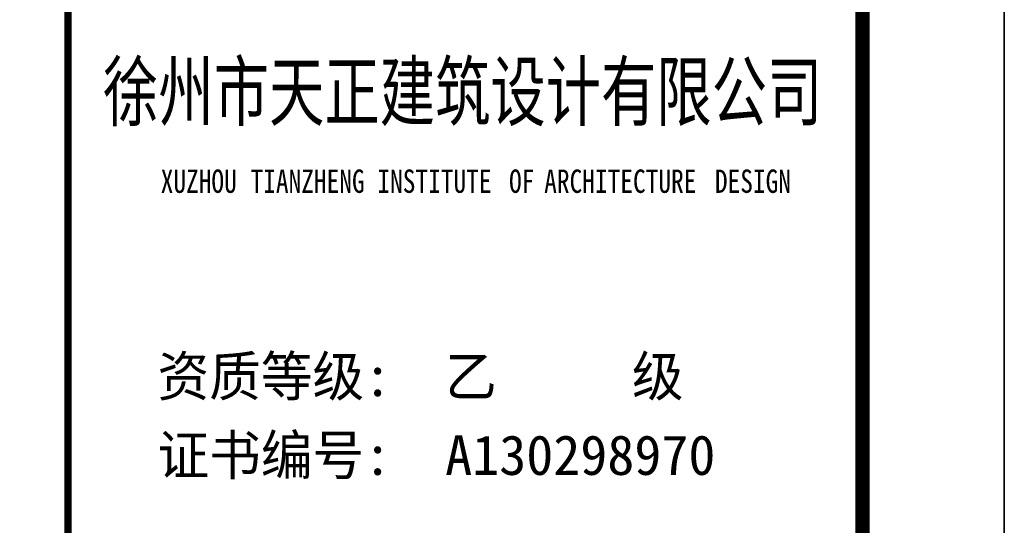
# Model space of a CAD drawing. Extents: x -302077 to 107904, y -9283 to 295706.
# Tile 64 of 256: x -82311 to -75370, y 7834 to 11394. Entities that reach past the tile are written whole.
import ezdxf
from ezdxf.enums import TextEntityAlignment as Align

# ---------------------------------------------------------------- set-up
doc = ezdxf.new("R2010")
doc.units = 0
doc.header["$LTSCALE"] = 500
doc.header["$MEASUREMENT"] = 0
doc.layers.get('0').update_dxf_attribs({"linetype": 'CONTINUOUS'})
for name, color, linetype in [('PUB_TITLE', 4, 'CONTINUOUS'), ('SHEET_TEXT', 3, 'CONTINUOUS'), ('TK', 7, 'CONTINUOUS')]:
    doc.layers.add(name, color=color, linetype=linetype)
doc.styles.add('-宋体', font='txt', dxfattribs={"width": 0.8})
doc.styles.add('黑体', font='simhei.ttf', dxfattribs={"width": 0.7, "height": 300})

# ---------------------------------------------------------------- blocks, each defined once
blk = doc.blocks.new('wrtgtg')
at = {"color": 4}
blk.add_line((7804.3, -4841.2), (7804.3, 52558.8), dxfattribs=at)
at = {"layer": 'PUB_TITLE'}
for p, q in [((8804.3, 53558.8), (8804.3, -5841.2)), ((7804.3, -4841.2), (7804.3, 52558.8))]:
    blk.add_line(p, q, dxfattribs=at)
blk.add_lwpolyline([(-75295.7, -5841.2), (8804.3, -5841.2), (8804.3, 53558.8), (-75295.7, 53558.8)], close=True, dxfattribs=at)
at = {"layer": 'PUB_TITLE', "const_width": 100}
blk.add_lwpolyline([(-72795.7, -4841.2), (7804.3, -4841.2), (7804.3, 52558.8), (-72795.7, 52558.8)], close=True, dxfattribs=at)
at = {"layer": 'PUB_TITLE', "const_width": 50}
blk.add_lwpolyline([(2204.3, -4841.2), (2204.3, 52558.8)], dxfattribs=at)
at = {"style": '黑体', "width": 0.8}
for s, height, p in [('XUZHOU', 164.29, (2857.8, 13616.7)), ('TIANZHENG', 164.29, (3491.3, 13616.7)), ('INSTITUTE', 164.29, (4385.3, 13616.7)), ('OF', 164.29, (5313.5, 13616.7)), ('ARCHITECTURE', 164.293, (5561.1, 13616.7)), ('DESIGN', 164.29, (6764.4, 13616.7))]:
    blk.add_text(s, height=height, dxfattribs=at).set_placement(p)
at = {"layer": 'SHEET_TEXT', "style": '-宋体', "width": 0.75}
blk.add_text('徐州市天正建筑设计有限公司', height=400, dxfattribs=at).set_placement((4986.7, 14130.8), align=Align.CENTER)
at = {"layer": 'TK', "style": '-宋体'}
for s, p in [('资质等级:  乙     级', (2835.8, 12185.2)), ('证书编号:  A130298970', (2835.8, 11630.1))]:
    blk.add_text(s, height=280, dxfattribs=at).set_placement(p)

msp = doc.modelspace()

# ---------------------------------------------------------------- block references
msp.add_blockref('wrtgtg', (-84174.787, -3441.74))

doc.saveas('drawing.dxf')
